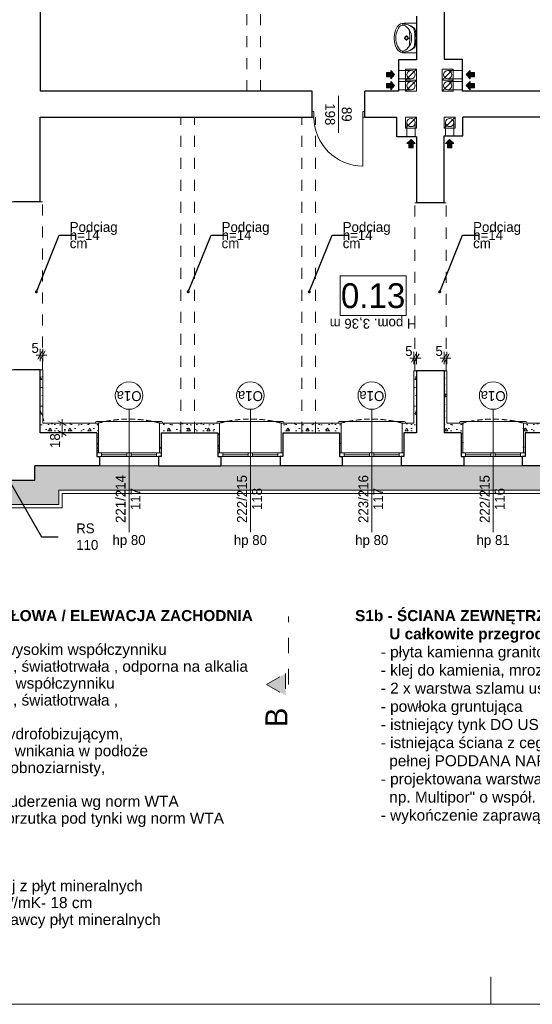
# Model space of a CAD drawing. Extents: x -145259 to -66341, y -2316 to 227384.
# Tile 16 of 141: x -114821 to -105507, y 37284 to 55172. Entities that reach past the tile are written whole.
import ezdxf

# ---------------------------------------------------------------- set-up
doc = ezdxf.new("R2010")
doc.units = 0
doc.header["$MEASUREMENT"] = 0
for name, pattern in [('Dashed', [564.444447, 282.222223, -282.222223]), ('Hidden Line', [100, 50, -50]), ('Krawędzie ukryte', [150, 100, -50]), ('Przerywana', [400, 200, -200])]:
    doc.linetypes.add(name, pattern=pattern)
for name, color, linetype in [('Arch ocieplenie', 7, 'Continuous'), ('Arch wymiary', 7, 'Continuous'), ('INWENT wyposarzenie', 7, 'Continuous')]:
    doc.layers.add(name, color=color, linetype=linetype)
for name, color, linetype, lineweight in [('Arch ocieplenie_Nr_Pióra__21', 7, 'Continuous', 13), ('Arch opisy okien_Nr_Pióra__21', 7, 'Continuous', 13), ('Arch opisy_Nr_Pióra__1', 7, 'Continuous', 25), ('Arch opisy_Nr_Pióra__21', 7, 'Continuous', 13), ('Arch opisy_Nr_Pióra__5', 7, 'Continuous', 13), ('arch przekroje_Nr_Pióra__21', 7, 'Continuous', 13), ('arch przekroje_Nr_Pióra__5', 7, 'Continuous', 13), ('ARCH TABELA_Nr_Pióra__21', 7, 'Continuous', 13), ('Arch teren_Nr_Pióra__5', 7, 'Continuous', 13), ('Arch wymiary_Nr_Pióra__21', 7, 'Continuous', 13), ('Arch wymiary_Nr_Pióra__5', 7, 'Continuous', 13), ('Inwent kominy_Nr_Pióra__21', 7, 'Continuous', 13), ('INWENT OPISY_Nr_Pióra__21', 7, 'Continuous', 13), ('INWENT STROPY_Nr_Pióra__21', 7, 'Continuous', 13), ('INWENT wyposarzenie_Nr_Pióra__21', 7, 'Continuous', 13), ('INWENT. DRZWI_Nr_Pióra__21', 7, 'Continuous', 13), ('INWENT. OKNA_Nr_Pióra__21', 7, 'Continuous', 13), ('INWENT.ŚCIANY_Nr_Pióra__1', 7, 'Continuous', 25), ('INWENT.ŚCIANY_Nr_Pióra__21', 7, 'Continuous', 13)]:
    doc.layers.add(name, color=color, linetype=linetype, lineweight=lineweight)
doc.layers.add('Arch okna_Nr_Pióra__82', color=7, linetype='Continuous', lineweight=20, true_color=0xaaaaaa)
doc.layers.add('instalacja CO_Nr_Pióra__24', color=7, linetype='Continuous', lineweight=13, true_color=0x029e21)
doc.styles.add('GENERATED_STYLE_1', font='txt')
doc.styles.add('GENERATED_STYLE_4', font='txt')
doc.styles.add('GENERATED_STYLE_5', font='txt')
doc.styles.add('GENERATED_STYLE_6', font='txt')
doc.styles.add('GENERATED_STYLE_7', font='txt')
doc.styles.add('GENERATED_STYLE_8', font='txt')
doc.dimstyles.new('GENERATED_STYLE__1', dxfattribs={"dimtxt": 179.999995, "dimasz": 114, "dimexe": 0.18, "dimexo": 0, "dimgap": 0.09, "dimtad": 1, "dimdec": 0, "dimlfac": 0.1, "dimzin": 0, "dimdsep": 46, "dimtxsty": 'GENERATED_STYLE_1', "dimblk": 'ARROWHEAD_2', "dimblk1": 'ARROWHEAD_2', "dimblk2": 'ARROWHEAD_2', "dimcen": 0.09, "dimclrd": 7, "dimclre": 7, "dimclrt": 7, "dimazin": 0, "dimtfac": 1, "dimtdec": 4, "dimtmove": 0, "dimatfit": 3, "dimfxl": 0, "dimtolj": 1, "dimtzin": 0, "dimarcsym": 0})
doc.dimstyles.new('GENERATED_STYLE__2', dxfattribs={"dimtxt": 179.999995, "dimasz": 114, "dimexe": 0.18, "dimexo": 0, "dimgap": 0.09, "dimtad": 1, "dimtih": 1, "dimtoh": 1, "dimdec": 0, "dimlfac": 0.1, "dimzin": 0, "dimdsep": 46, "dimtxsty": 'GENERATED_STYLE_1', "dimblk": 'ARROWHEAD_2', "dimblk1": 'ARROWHEAD_2', "dimblk2": 'ARROWHEAD_2', "dimcen": 0.09, "dimclrd": 7, "dimclre": 7, "dimclrt": 7, "dimazin": 0, "dimtfac": 1, "dimtdec": 4, "dimtmove": 0, "dimatfit": 3, "dimfxl": 0, "dimtolj": 1, "dimtzin": 0, "dimarcsym": 0})
doc.dimstyles.new('GENERATED_STYLE__9', dxfattribs={"dimtxt": 0.18, "dimasz": 109.44, "dimexe": 0.18, "dimexo": 0.0625, "dimgap": 0.09, "dimtad": 0, "dimtih": 1, "dimtoh": 1, "dimdec": 4, "dimzin": 0, "dimdsep": 46, "dimcen": 0.09, "dimadec": 0, "dimazin": 0, "dimtfac": 1, "dimtdec": 4, "dimtmove": 0, "dimatfit": 3, "dimldrblk": 'ARROWHEAD_11', "dimfxl": 0, "dimtolj": 1, "dimtzin": 0, "dimarcsym": 0})
pattern_1 = [(0, (0, 0), (0, 623.5383), [60, -300]), (0, (180, 311.8), (0, 623.5383), [60, -300]), (60, (0, 0), (-540, 311.7692), [60, -300]), (60, (360, 0), (-540, 311.7692), [60, -300]), (120, (60, 0), (540, 311.7692), [60, -300]), (120, (420, 0), (540, 311.7692), [60, -300]), (0, (0, 60), (0, 120), [0, -120, 0, -180]), (45, (60, 60), (-84.85282, 84.85282), [0, -90, 0, -150.00001])]

# ---------------------------------------------------------------- blocks, each defined once
blk = doc.blocks.new('Ściana_120', base_point=(-114449, 48814))
at = {"layer": 'Arch ocieplenie_Nr_Pióra__21', "linetype": 'Continuous'}
h = blk.add_hatch(dxfattribs=at)
h.set_pattern_fill('Structural_Concrete', color=256, style=0, pattern_type=2)
h.set_pattern_definition(pattern_1)
h.paths.add_polyline_path([(-114449, 48814), (-114449, 47664), (-114399, 47844), (-114399, 48814)], flags=0)
for p, q in [((-114449, 48814), (-114449, 47664)), ((-114399, 48814), (-114449, 48814)), ((-114399, 47844), (-114399, 48814))]:
    blk.add_line(p, q, dxfattribs=at)
blk = doc.blocks.new('Ściana_125', base_point=(-107609, 47664))
at = {"layer": 'Arch ocieplenie_Nr_Pióra__21', "linetype": 'Continuous'}
h = blk.add_hatch(dxfattribs=at)
h.set_pattern_fill('Structural_Concrete', color=256, style=0, pattern_type=2)
h.set_pattern_definition(pattern_1)
h.paths.add_polyline_path([(-107609, 47664), (-107609, 48794), (-107659, 48794), (-107659, 47844)], flags=0)
for p, q in [((-107609, 48794), (-107659, 48794)), ((-107659, 48794), (-107659, 47844)), ((-107609, 47664), (-107609, 48794))]:
    blk.add_line(p, q, dxfattribs=at)
blk = doc.blocks.new('Ściana_126', base_point=(-107109, 48794))
at = {"layer": 'Arch ocieplenie_Nr_Pióra__21', "linetype": 'Continuous'}
h = blk.add_hatch(dxfattribs=at)
h.set_pattern_fill('Structural_Concrete', color=256, style=0, pattern_type=2)
h.set_pattern_definition(pattern_1)
h.paths.add_polyline_path([(-107109, 48794), (-107109, 47664), (-107059, 47844), (-107059, 48794)], flags=0)
for p, q in [((-107109, 48794), (-107109, 47664)), ((-107059, 48794), (-107109, 48794)), ((-107059, 47844), (-107059, 48794))]:
    blk.add_line(p, q, dxfattribs=at)
blk = doc.blocks.new('Ściana_131', base_point=(-113419, 47304))
at = {"layer": 'Arch ocieplenie_Nr_Pióra__21', "linetype": 'Continuous'}
h = blk.add_hatch(dxfattribs=at)
h.set_pattern_fill('Structural_Concrete', color=256, style=0, pattern_type=2)
h.set_pattern_definition(pattern_1)
h.paths.add_polyline_path([(-113389, 47304), (-113389, 47844), (-113419, 47664), (-113419, 47304)], flags=0)
for p, q in [((-113389, 47304), (-113389, 47844)), ((-113419, 47664), (-113419, 47304)), ((-113419, 47304), (-113389, 47304))]:
    blk.add_line(p, q, dxfattribs=at)
blk = doc.blocks.new('Ściana_132', base_point=(-112249, 47664))
at = {"layer": 'Arch ocieplenie_Nr_Pióra__21', "linetype": 'Continuous'}
h = blk.add_hatch(dxfattribs=at)
h.set_pattern_fill('Structural_Concrete', color=256, style=0, pattern_type=2)
h.set_pattern_definition(pattern_1)
h.paths.add_polyline_path([(-112279, 47844), (-112279, 47304), (-112249, 47304), (-112249, 47664)], flags=0)
for p, q in [((-112279, 47844), (-112279, 47304)), ((-112249, 47304), (-112249, 47664)), ((-112279, 47304), (-112249, 47304))]:
    blk.add_line(p, q, dxfattribs=at)
blk = doc.blocks.new('Ściana_133', base_point=(-111219, 47304))
at = {"layer": 'Arch ocieplenie_Nr_Pióra__21', "linetype": 'Continuous'}
h = blk.add_hatch(dxfattribs=at)
h.set_pattern_fill('Structural_Concrete', color=256, style=0, pattern_type=2)
h.set_pattern_definition(pattern_1)
h.paths.add_polyline_path([(-111189, 47304), (-111189, 47844), (-111219, 47664), (-111219, 47304)], flags=0)
for p, q in [((-111189, 47304), (-111189, 47844)), ((-111219, 47664), (-111219, 47304)), ((-111219, 47304), (-111189, 47304))]:
    blk.add_line(p, q, dxfattribs=at)
blk = doc.blocks.new('Ściana_134', base_point=(-110039, 47664))
at = {"layer": 'Arch ocieplenie_Nr_Pióra__21', "linetype": 'Continuous'}
h = blk.add_hatch(dxfattribs=at)
h.set_pattern_fill('Structural_Concrete', color=256, style=0, pattern_type=2)
h.set_pattern_definition(pattern_1)
h.paths.add_polyline_path([(-110069, 47844), (-110069, 47304), (-110039, 47304), (-110039, 47664)], flags=0)
for p, q in [((-110069, 47844), (-110069, 47304)), ((-110039, 47304), (-110039, 47664)), ((-110069, 47304), (-110039, 47304))]:
    blk.add_line(p, q, dxfattribs=at)
blk = doc.blocks.new('Ściana_135', base_point=(-109009, 47304))
at = {"layer": 'Arch ocieplenie_Nr_Pióra__21', "linetype": 'Continuous'}
h = blk.add_hatch(dxfattribs=at)
h.set_pattern_fill('Structural_Concrete', color=256, style=0, pattern_type=2)
h.set_pattern_definition(pattern_1)
h.paths.add_polyline_path([(-108979, 47304), (-108979, 47844), (-109009, 47664), (-109009, 47304)], flags=0)
for p, q in [((-108979, 47304), (-108979, 47844)), ((-109009, 47664), (-109009, 47304)), ((-109009, 47304), (-108979, 47304))]:
    blk.add_line(p, q, dxfattribs=at)
blk = doc.blocks.new('Ściana_136', base_point=(-107839, 47664))
at = {"layer": 'Arch ocieplenie_Nr_Pióra__21', "linetype": 'Continuous'}
h = blk.add_hatch(dxfattribs=at)
h.set_pattern_fill('Structural_Concrete', color=256, style=0, pattern_type=2)
h.set_pattern_definition(pattern_1)
h.paths.add_polyline_path([(-107869, 47844), (-107869, 47304), (-107839, 47304), (-107839, 47664)], flags=0)
for p, q in [((-107869, 47844), (-107869, 47304)), ((-107839, 47304), (-107839, 47664)), ((-107869, 47304), (-107839, 47304))]:
    blk.add_line(p, q, dxfattribs=at)
blk = doc.blocks.new('Ściana_137', base_point=(-106799, 47304))
at = {"layer": 'Arch ocieplenie_Nr_Pióra__21', "linetype": 'Continuous'}
h = blk.add_hatch(dxfattribs=at)
h.set_pattern_fill('Structural_Concrete', color=256, style=0, pattern_type=2)
h.set_pattern_definition(pattern_1)
h.paths.add_polyline_path([(-106769, 47304), (-106769, 47844), (-106799, 47664), (-106799, 47304)], flags=0)
for p, q in [((-106769, 47304), (-106769, 47844)), ((-106799, 47664), (-106799, 47304)), ((-106799, 47304), (-106769, 47304))]:
    blk.add_line(p, q, dxfattribs=at)
blk = doc.blocks.new('Ściana_138', base_point=(-105639, 47664))
at = {"layer": 'Arch ocieplenie_Nr_Pióra__21', "linetype": 'Continuous'}
h = blk.add_hatch(dxfattribs=at)
h.set_pattern_fill('Structural_Concrete', color=256, style=0, pattern_type=2)
h.set_pattern_definition(pattern_1)
h.paths.add_polyline_path([(-105669, 47844), (-105669, 47304), (-105639, 47304), (-105639, 47664)], flags=0)
for p, q in [((-105669, 47844), (-105669, 47304)), ((-105639, 47304), (-105639, 47664)), ((-105669, 47304), (-105639, 47304))]:
    blk.add_line(p, q, dxfattribs=at)
blk = doc.blocks.new('Ściana_149', base_point=(-105639, 47664))
at = {"layer": 'Arch ocieplenie_Nr_Pióra__21', "linetype": 'Continuous'}
h = blk.add_hatch(dxfattribs=at)
h.set_pattern_fill('Structural_Concrete', color=256, style=0, pattern_type=2)
h.set_pattern_definition(pattern_1)
h.paths.add_polyline_path([(-105639, 47664), (-104599, 47664), (-104569, 47844), (-105669, 47844)], flags=0)
for p, q in [((-104569, 47844), (-105669, 47844)), ((-105639, 47664), (-104599, 47664))]:
    blk.add_line(p, q, dxfattribs=at)
blk = doc.blocks.new('Ściana_150', base_point=(-107109, 47664))
at = {"layer": 'Arch ocieplenie_Nr_Pióra__21', "linetype": 'Continuous'}
h = blk.add_hatch(dxfattribs=at)
h.set_pattern_fill('Structural_Concrete', color=256, style=0, pattern_type=2)
h.set_pattern_definition(pattern_1)
h.paths.add_polyline_path([(-107109, 47664), (-106799, 47664), (-106769, 47844), (-107059, 47844)], flags=0)
for p, q in [((-106769, 47844), (-107059, 47844)), ((-107109, 47664), (-106799, 47664))]:
    blk.add_line(p, q, dxfattribs=at)
blk = doc.blocks.new('Ściana_151', base_point=(-107839, 47664))
at = {"layer": 'Arch ocieplenie_Nr_Pióra__21', "linetype": 'Continuous'}
h = blk.add_hatch(dxfattribs=at)
h.set_pattern_fill('Structural_Concrete', color=256, style=0, pattern_type=2)
h.set_pattern_definition(pattern_1)
h.paths.add_polyline_path([(-107839, 47664), (-107609, 47664), (-107659, 47844), (-107869, 47844)], flags=0)
for p, q in [((-107659, 47844), (-107869, 47844)), ((-107839, 47664), (-107609, 47664))]:
    blk.add_line(p, q, dxfattribs=at)
blk = doc.blocks.new('Ściana_152', base_point=(-110039, 47664))
at = {"layer": 'Arch ocieplenie_Nr_Pióra__21', "linetype": 'Continuous'}
h = blk.add_hatch(dxfattribs=at)
h.set_pattern_fill('Structural_Concrete', color=256, style=0, pattern_type=2)
h.set_pattern_definition(pattern_1)
h.paths.add_polyline_path([(-110039, 47664), (-109009, 47664), (-108979, 47844), (-110069, 47844)], flags=0)
for p, q in [((-108979, 47844), (-110069, 47844)), ((-110039, 47664), (-109009, 47664))]:
    blk.add_line(p, q, dxfattribs=at)
blk = doc.blocks.new('Ściana_153', base_point=(-112249, 47664))
at = {"layer": 'Arch ocieplenie_Nr_Pióra__21', "linetype": 'Continuous'}
h = blk.add_hatch(dxfattribs=at)
h.set_pattern_fill('Structural_Concrete', color=256, style=0, pattern_type=2)
h.set_pattern_definition(pattern_1)
h.paths.add_polyline_path([(-112249, 47664), (-111219, 47664), (-111189, 47844), (-112279, 47844)], flags=0)
for p, q in [((-111189, 47844), (-112279, 47844)), ((-112249, 47664), (-111219, 47664))]:
    blk.add_line(p, q, dxfattribs=at)
blk = doc.blocks.new('Ściana_154', base_point=(-114449, 47664))
at = {"layer": 'Arch ocieplenie_Nr_Pióra__21', "linetype": 'Continuous'}
h = blk.add_hatch(dxfattribs=at)
h.set_pattern_fill('Structural_Concrete', color=256, style=0, pattern_type=2)
h.set_pattern_definition(pattern_1)
h.paths.add_polyline_path([(-114449, 47664), (-113419, 47664), (-113389, 47844), (-114399, 47844)], flags=0)
for p, q in [((-113389, 47844), (-114399, 47844)), ((-114449, 47664), (-113419, 47664))]:
    blk.add_line(p, q, dxfattribs=at)
blk = doc.blocks.new('Symbol Umywalka 14_16', base_point=(-108019, 54569))
at = {"layer": 'INWENT wyposarzenie_Nr_Pióra__21', "linetype": 'Continuous'}
for p, q in [((-107609, 55109), (-107837, 55109)), ((-107609, 54569), (-107609, 55109)), ((-107609, 54924), (-107609, 54754)), ((-107809, 54838), (-107838, 54838)), ((-107792, 54884), (-107792, 54855)), ((-107792, 54822), (-107792, 54793)), ((-107747, 54838), (-107775, 54838)), ((-107609, 54569), (-107837, 54569))]:
    blk.add_line(p, q, dxfattribs=at)
for radius in [35, 25]:
    blk.add_circle((-107792, 54838), radius, dxfattribs=at)
for centre, radius, start, end in [((-107843, 54971), 137, 87.5448, 141.2546), ((-107575, 54825), 444, 153.7403, 175.7948), ((-107691, 54862), 293, 140.7149, 170.0022), ((-107784, 54924), 213, 141.3152, 152.8429), ((-107857, 54995), 80.9, 86.0694, 139.1984), ((-107867, 54755), 340, 50.7422, 90.9847), ((-107869, 54790), 305, 48.602, 90.7542), ((-107940, 54851), 241, 32.8442, 68.4481), ((-108719, 54839), 985, 351.1734, 8.8204), ((-107944, 54858), 241, 355.394, 31.0561), ((-107697, 54985), 45, 7.9079, 48.602), ((-107680, 54983), 45, 12.7715, 50.7422), ((-108795, 54832), 1154, 0.3225, 7.9079), ((-108296, 54844), 676, 359.5672, 12.7715), ((-107749, 54839), 270, 175.9876, 184.0124), ((-107575, 54852), 444, 184.2052, 206.2597), ((-107672, 54839), 317, 166.4334, 193.5666), ((-107691, 54815), 293, 189.9978, 219.2851), ((-107944, 54819), 241, 328.9439, 4.606), ((-108795, 54844), 1154, 352.1696, 359.755), ((-108296, 54833), 676, 347.306, 0.5103), ((-107784, 54753), 213, 207.1571, 218.6848), ((-107843, 54706), 137, 218.7454, 272.4552), ((-107857, 54683), 80.9, 220.8016, 273.9306), ((-107869, 54888), 305, 269.3233, 311.4755), ((-107867, 54922), 340, 269.0928, 309.3352), ((-107940, 54826), 241, 291.5519, 327.1558), ((-107696, 54693), 45, 311.4755, 352.1696), ((-107680, 54694), 45, 309.3352, 347.306)]:
    blk.add_arc(centre, radius, start, end, dxfattribs=at)
blk = doc.blocks.new('*D1238')
at = {"layer": 'Arch wymiary_Nr_Pióra__5', "linetype": 'Continuous'}
for p, q in [((-113938, 47844), (-114163, 47844)), ((-113976, 47800), (-114126, 47887)), ((-114051, 47844), (-114051, 47917)), ((-114051, 47664), (-114051, 47844)), ((-113938, 47664), (-114163, 47664)), ((-114126, 47707), (-113976, 47620)), ((-114051, 47590), (-114051, 47664))]:
    blk.add_line(p, q, dxfattribs=at)
at = {"layer": 'Arch wymiary_Nr_Pióra__21', "insert": (-114087, 47390), "char_height": 180, "attachment_point": 7, "rotation": 90, "style": 'GENERATED_STYLE_1'}
blk.add_mtext('{18}', dxfattribs=at)
blk = doc.blocks.new('ARROWHEAD_2')
at = {"color": 0, "linetype": 'Continuous', "lineweight": 0}
for p, q in [((0, 0), (-1, 0)), ((-0.38, -0.66), (0.38, 0.66))]:
    blk.add_line(p, q, dxfattribs=at)
blk = doc.blocks.new('*D1268')
at = {"layer": 'Arch wymiary_Nr_Pióra__5', "linetype": 'Continuous'}
for p, q in [((-107182, 49024), (-107109, 49024)), ((-107152, 48949), (-107065, 49099)), ((-107109, 48911), (-107109, 49136)), ((-107109, 49024), (-107059, 49024)), ((-107015, 49099), (-107102, 48949)), ((-107059, 48911), (-107059, 49136)), ((-107059, 49024), (-106985, 49024))]:
    blk.add_line(p, q, dxfattribs=at)
at = {"layer": 'Arch wymiary_Nr_Pióra__21', "insert": (-107267, 49060), "char_height": 180, "attachment_point": 7, "style": 'GENERATED_STYLE_1'}
blk.add_mtext('{5}', dxfattribs=at)
blk = doc.blocks.new('*D1269')
at = {"layer": 'Arch wymiary_Nr_Pióra__5', "linetype": 'Continuous'}
for p, q in [((-107732, 49024), (-107659, 49024)), ((-107702, 48949), (-107615, 49099)), ((-107659, 48911), (-107659, 49136)), ((-107659, 49024), (-107609, 49024)), ((-107565, 49099), (-107652, 48949)), ((-107609, 48911), (-107609, 49136)), ((-107609, 49024), (-107535, 49024))]:
    blk.add_line(p, q, dxfattribs=at)
at = {"layer": 'Arch wymiary_Nr_Pióra__21', "insert": (-107817, 49060), "char_height": 180, "attachment_point": 7, "style": 'GENERATED_STYLE_1'}
blk.add_mtext('{5}', dxfattribs=at)
blk = doc.blocks.new('*D1270')
at = {"layer": 'Arch wymiary_Nr_Pióra__5', "linetype": 'Continuous'}
for p, q in [((-114522, 49079), (-114449, 49079)), ((-114492, 49004), (-114405, 49154)), ((-114449, 48966), (-114449, 49191)), ((-114449, 49079), (-114399, 49079)), ((-114355, 49154), (-114442, 49004)), ((-114399, 48966), (-114399, 49191)), ((-114399, 49079), (-114325, 49079))]:
    blk.add_line(p, q, dxfattribs=at)
at = {"layer": 'Arch wymiary_Nr_Pióra__21', "insert": (-114607, 49115), "char_height": 180, "attachment_point": 7, "style": 'GENERATED_STYLE_1'}
blk.add_mtext('{5}', dxfattribs=at)
blk = doc.blocks.new('ARROWHEAD_11')
at = {"color": 0, "linetype": 'Continuous', "lineweight": 0}
blk.add_line((0, 0), (-1, 0), dxfattribs=at)
at = {"color": 0, "linetype": 'Continuous', "lineweight": 0, "const_width": 0.25, "flags": 128}
blk.add_lwpolyline([(-0.125, 0, 1), (0.125, 0, 1)], format="xyb", close=True, dxfattribs=at)

msp = doc.modelspace()

# ---------------------------------------------------------------- hatches: boundary and pattern name
at = {"layer": 'Arch okna_Nr_Pióra__82', "linetype": 'Continuous'}
h = msp.add_hatch(dxfattribs=at)
h.set_pattern_fill('Render', color=256, style=0, pattern_type=2)
h.set_pattern_definition([(45, (0, 350), (-111.36932, 111.36932), [0, -105, 0, -157.5]), (110, (350, 350), (148.00159, 53.86817), [0, -77, 0, -133])])
h.paths.add_polyline_path([(-115148.7, 47553.6), (-115638.7, 47553.6), (-115638.7, 46363.6), (-114108.7, 46363.6), (-114108.7, 46623.6), (-100508.7, 46623.6), (-100508.7, 46363.6), (-99528.7, 46363.6), (-99528.7, 46803.6), (-100068.7, 46803.6), (-100068.7, 47063.6), (-113368.7, 47063.6), (-114548.7, 47063.6), (-114548.7, 46803.6), (-115148.7, 46803.6)], flags=0)
at = {"layer": 'arch przekroje_Nr_Pióra__5', "linetype": 'Continuous'}
msp.add_hatch(color=256, dxfattribs=at).paths.add_polyline_path([(-109988.7, 42895.9), (-109988.7, 43295.9), (-110338.7, 43095.9)], flags=0)
at = {"layer": 'Inwent kominy_Nr_Pióra__21', "linetype": 'Continuous'}
for points in [[(-108078.7, 54098.6), (-108078.7, 54133.6), (-108158.7, 54133.6), (-108158.7, 54213.6), (-108078.7, 54213.6), (-108078.7, 54248.6), (-108008.7, 54173.6)], [(-106638.7, 54098.6), (-106638.7, 54133.6), (-106558.7, 54133.6), (-106558.7, 54213.6), (-106638.7, 54213.6), (-106638.7, 54248.6), (-106708.7, 54173.6)], [(-108078.7, 53898.6), (-108078.7, 53933.6), (-108158.7, 53933.6), (-108158.7, 54013.6), (-108078.7, 54013.6), (-108078.7, 54048.6), (-108008.7, 53973.6)], [(-106638.7, 53898.6), (-106638.7, 53933.6), (-106558.7, 53933.6), (-106558.7, 54013.6), (-106638.7, 54013.6), (-106638.7, 54048.6), (-106708.7, 53973.6)], [(-107783.7, 52923.6), (-107748.7, 52923.6), (-107748.7, 52843.6), (-107668.7, 52843.6), (-107668.7, 52923.6), (-107633.7, 52923.6), (-107708.7, 52993.6)], [(-107083.7, 52923.6), (-107048.7, 52923.6), (-107048.7, 52843.6), (-106968.7, 52843.6), (-106968.7, 52923.6), (-106933.7, 52923.6), (-107008.7, 52993.6)]]:
    msp.add_hatch(color=256, dxfattribs=at).paths.add_polyline_path(points, flags=0)

# ---------------------------------------------------------------- linework, layer by layer
at = {"layer": 'Arch opisy okien_Nr_Pióra__21', "linetype": 'Continuous'}
for centre in [(-112833.7, 48343.6), (-110628.7, 48343.6), (-108423.7, 48343.6), (-106218.7, 48343.6)]:
    msp.add_circle(centre, 250, dxfattribs=at)
at = {"layer": 'Arch opisy_Nr_Pióra__21', "linetype": 'Continuous'}
for p, q in [((-108999.5, 50519.8), (-108999.5, 49799.8)), ((-107799.5, 50519.8), (-108999.5, 50519.8)), ((-107799.5, 49799.8), (-107799.5, 50519.8)), ((-108999.5, 49799.8), (-107799.5, 49799.8))]:
    msp.add_line(p, q, dxfattribs=at)
at = {"layer": 'arch przekroje_Nr_Pióra__5', "linetype": 'Dashed'}
for p, q in [((-109938.7, 43095.9), (-109938.7, 44331.5)), ((-110338.7, 43095.9), (-109988.7, 43295.9)), ((-109988.7, 43295.9), (-109988.7, 42895.9)), ((-110338.7, 43095.9), (-109988.7, 42895.9))]:
    msp.add_line(p, q, dxfattribs=at)
at = {"layer": 'ARCH TABELA_Nr_Pióra__21', "linetype": 'Continuous'}
for p, q in [((-106258.7, 37283.6), (-106258.7, 37783.6)), ((-70258.7, 37283.6), (-145258.7, 37283.6))]:
    msp.add_line(p, q, dxfattribs=at)
at = {"layer": 'Arch teren_Nr_Pióra__5', "linetype": 'Continuous'}
for p, q in [((-100508.7, 46623.6), (-114108.7, 46623.6)), ((-114108.7, 46623.6), (-114108.7, 46363.6)), ((-100568.7, 46563.6), (-114048.7, 46563.6)), ((-114048.7, 46563.6), (-114048.7, 46303.6)), ((-115638.7, 46363.6), (-114108.7, 46363.6)), ((-115638.7, 46303.6), (-114048.7, 46303.6))]:
    msp.add_line(p, q, dxfattribs=at)
at = {"layer": 'instalacja CO_Nr_Pióra__24', "linetype": 'Hidden Line'}
msp.add_line((-114379.9, 47886.1), (-114413.1, 48002), dxfattribs=at)
at = {"layer": 'Inwent kominy_Nr_Pióra__21', "linetype": 'Continuous'}
for p, q in [((-108158.7, 54133.6), (-108158.7, 54213.6)), ((-108158.7, 54213.6), (-108078.7, 54213.6)), ((-108008.7, 54173.6), (-108078.7, 54248.6)), ((-108078.7, 54213.6), (-108078.7, 54248.6)), ((-107708.7, 54248.6), (-107938.7, 54248.6)), ((-107808.7, 54073.6), (-107808.7, 54273.6)), ((-107808.7, 54273.6), (-107608.7, 54273.6)), ((-107808.7, 54073.6), (-107608.7, 54273.6)), ((-107608.7, 54273.6), (-107608.7, 54073.6)), ((-107143.7, 54073.6), (-107143.7, 54273.6)), ((-107143.7, 54273.6), (-106943.7, 54273.6)), ((-107143.7, 54073.6), (-106943.7, 54273.6)), ((-107043.7, 54248.6), (-106778.7, 54248.6)), ((-106943.7, 54273.6), (-106943.7, 54073.6)), ((-106708.7, 54173.6), (-106638.7, 54248.6)), ((-106638.7, 54213.6), (-106638.7, 54248.6)), ((-106558.7, 54213.6), (-106638.7, 54213.6)), ((-106558.7, 54133.6), (-106558.7, 54213.6)), ((-108078.7, 54133.6), (-108158.7, 54133.6)), ((-108008.7, 54173.6), (-108078.7, 54098.6)), ((-108078.7, 54133.6), (-108078.7, 54098.6)), ((-108008.7, 53973.6), (-108078.7, 54048.6)), ((-108078.7, 54013.6), (-108078.7, 54048.6)), ((-107708.7, 54098.6), (-107938.7, 54098.6)), ((-107708.7, 54048.6), (-107938.7, 54048.6)), ((-107808.7, 53873.6), (-107808.7, 54073.6)), ((-107808.7, 54073.6), (-107608.7, 54073.6)), ((-107808.7, 53873.6), (-107608.7, 54073.6)), ((-107608.7, 54073.6), (-107808.7, 54073.6)), ((-107608.7, 54073.6), (-107608.7, 53873.6)), ((-107143.7, 53873.6), (-107143.7, 54073.6)), ((-107143.7, 54073.6), (-106943.7, 54073.6)), ((-107143.7, 53873.6), (-106943.7, 54073.6)), ((-106943.7, 54073.6), (-107143.7, 54073.6)), ((-107043.7, 54098.6), (-106778.7, 54098.6)), ((-107043.7, 54048.6), (-106778.7, 54048.6)), ((-106943.7, 54073.6), (-106943.7, 53873.6)), ((-106708.7, 54173.6), (-106638.7, 54098.6)), ((-106708.7, 53973.6), (-106638.7, 54048.6)), ((-106638.7, 54133.6), (-106558.7, 54133.6)), ((-106638.7, 54133.6), (-106638.7, 54098.6)), ((-106638.7, 54013.6), (-106638.7, 54048.6)), ((-108158.7, 53933.6), (-108158.7, 54013.6)), ((-108158.7, 54013.6), (-108078.7, 54013.6)), ((-108078.7, 53933.6), (-108158.7, 53933.6)), ((-108008.7, 53973.6), (-108078.7, 53898.6)), ((-108078.7, 53933.6), (-108078.7, 53898.6)), ((-107708.7, 53898.6), (-107938.7, 53898.6)), ((-107608.7, 53873.6), (-107808.7, 53873.6)), ((-106943.7, 53873.6), (-107143.7, 53873.6)), ((-107043.7, 53898.6), (-106778.7, 53898.6)), ((-106708.7, 53973.6), (-106638.7, 53898.6)), ((-106558.7, 54013.6), (-106638.7, 54013.6)), ((-106638.7, 53933.6), (-106558.7, 53933.6)), ((-106638.7, 53933.6), (-106638.7, 53898.6)), ((-106558.7, 53933.6), (-106558.7, 54013.6)), ((-107808.7, 53203.6), (-107808.7, 53403.6)), ((-107808.7, 53403.6), (-107608.7, 53403.6)), ((-107808.7, 53203.6), (-107608.7, 53403.6)), ((-107608.7, 53403.6), (-107608.7, 53203.6)), ((-107108.7, 53203.6), (-107108.7, 53403.6)), ((-107108.7, 53403.6), (-106908.7, 53403.6)), ((-107108.7, 53203.6), (-106908.7, 53403.6)), ((-106908.7, 53403.6), (-106908.7, 53203.6)), ((-107608.7, 53203.6), (-107808.7, 53203.6)), ((-107783.7, 53303.6), (-107783.7, 53043.6)), ((-107633.7, 53303.6), (-107633.7, 53043.6)), ((-106908.7, 53203.6), (-107108.7, 53203.6)), ((-107083.7, 53303.6), (-107083.7, 53063.6)), ((-106933.7, 53303.6), (-106933.7, 53063.6)), ((-107708.7, 52993.6), (-107783.7, 52923.6)), ((-107708.7, 52993.6), (-107633.7, 52923.6)), ((-107008.7, 52993.6), (-107083.7, 52923.6)), ((-107008.7, 52993.6), (-106933.7, 52923.6)), ((-107748.7, 52923.6), (-107783.7, 52923.6)), ((-107748.7, 52923.6), (-107748.7, 52843.6)), ((-107748.7, 52843.6), (-107668.7, 52843.6)), ((-107668.7, 52843.6), (-107668.7, 52923.6)), ((-107668.7, 52923.6), (-107633.7, 52923.6)), ((-107048.7, 52923.6), (-107083.7, 52923.6)), ((-107048.7, 52923.6), (-107048.7, 52843.6)), ((-107048.7, 52843.6), (-106968.7, 52843.6)), ((-106968.7, 52843.6), (-106968.7, 52923.6)), ((-106968.7, 52923.6), (-106933.7, 52923.6))]:
    msp.add_line(p, q, dxfattribs=at)
for centre in [(-107708.7, 54173.6), (-107043.7, 54173.6), (-107708.7, 53973.6), (-107043.7, 53973.6), (-107708.7, 53303.6), (-107008.7, 53303.6)]:
    msp.add_circle(centre, 75, dxfattribs=at)
at = {"layer": 'INWENT OPISY_Nr_Pióra__21', "linetype": 'Continuous'}
for p, q in [((-109028.7, 53118.6), (-109028.7, 53788.6)), ((-112833.7, 48093.6), (-112833.7, 45863.6)), ((-110628.7, 48093.6), (-110628.7, 45863.6)), ((-108423.7, 48093.6), (-108423.7, 45863.6)), ((-106218.7, 48093.6), (-106218.7, 45863.6))]:
    msp.add_line(p, q, dxfattribs=at)
at = {"layer": 'INWENT STROPY_Nr_Pióra__21', "linetype": 'Przerywana'}
for p, q in [((-110693.7, 53873.6), (-110693.7, 61383.6)), ((-110443.7, 53873.6), (-110443.7, 61383.6)), ((-111893.7, 47663.6), (-111893.7, 53403.6)), ((-111643.7, 47663.6), (-111643.7, 53403.6)), ((-109693.7, 47663.6), (-109693.7, 53403.6)), ((-109443.7, 47663.6), (-109443.7, 53403.6)), ((-114973.7, 51863.6), (-114403.7, 51863.6)), ((-114403.7, 48813.6), (-114403.7, 51863.6)), ((-107643.7, 48793.6), (-107643.7, 51843.6)), ((-107643.7, 51843.6), (-107073.7, 51843.6)), ((-107073.7, 48793.6), (-107073.7, 51843.6)), ((-114403.7, 48813.6), (-114973.7, 48813.6)), ((-107073.7, 48793.6), (-107643.7, 48793.6))]:
    msp.add_line(p, q, dxfattribs=at)
at = {"layer": 'INWENT. DRZWI_Nr_Pióra__21', "linetype": 'Continuous'}
for p, q in [((-109473.7, 53503.6), (-109508.7, 53503.6)), ((-109473.7, 53403.6), (-109473.7, 53503.6)), ((-108583.7, 53403.6), (-108583.7, 53503.6)), ((-108583.7, 53503.6), (-108548.7, 53503.6)), ((-109473.7, 53403.6), (-109508.7, 53403.6)), ((-108583.7, 53403.6), (-108583.7, 52513.6)), ((-108583.7, 53403.6), (-108548.7, 53403.6))]:
    msp.add_line(p, q, dxfattribs=at)
msp.add_arc((-108583.7, 53403.6), 890, 180, 270, dxfattribs=at)
at = {"layer": 'INWENT. OKNA_Nr_Pióra__21', "linetype": 'Continuous'}
for p, q in [((-113443.7, 47853.6), (-113443.7, 47843.6)), ((-113423.7, 47873.6), (-112243.7, 47873.6)), ((-112223.7, 47853.6), (-112223.7, 47843.6)), ((-111238.7, 47853.6), (-111238.7, 47843.6)), ((-111218.7, 47873.6), (-110038.7, 47873.6)), ((-110018.7, 47853.6), (-110018.7, 47843.6)), ((-109033.7, 47853.6), (-109033.7, 47843.6)), ((-109013.7, 47873.6), (-107833.7, 47873.6)), ((-107813.7, 47853.6), (-107813.7, 47843.6)), ((-106828.7, 47853.6), (-106828.7, 47843.6)), ((-106808.7, 47873.6), (-105628.7, 47873.6)), ((-105608.7, 47853.6), (-105608.7, 47843.6)), ((-112253.7, 47303.6), (-113413.7, 47303.6)), ((-113413.7, 47233.6), (-112253.7, 47233.6)), ((-113333.7, 47233.6), (-113333.7, 47303.6)), ((-112873.7, 47268.6), (-113333.7, 47268.6)), ((-112873.7, 47233.6), (-112873.7, 47303.6)), ((-112793.7, 47233.6), (-112793.7, 47303.6)), ((-112333.7, 47268.6), (-112793.7, 47268.6)), ((-112333.7, 47233.6), (-112333.7, 47303.6)), ((-110048.7, 47303.6), (-111208.7, 47303.6)), ((-111208.7, 47233.6), (-110048.7, 47233.6)), ((-111128.7, 47233.6), (-111128.7, 47303.6)), ((-110668.7, 47268.6), (-111128.7, 47268.6)), ((-110668.7, 47233.6), (-110668.7, 47303.6)), ((-110588.7, 47233.6), (-110588.7, 47303.6)), ((-110128.7, 47268.6), (-110588.7, 47268.6)), ((-110128.7, 47233.6), (-110128.7, 47303.6)), ((-107843.7, 47303.6), (-109003.7, 47303.6)), ((-109003.7, 47233.6), (-107843.7, 47233.6)), ((-108923.7, 47233.6), (-108923.7, 47303.6)), ((-108463.7, 47268.6), (-108923.7, 47268.6)), ((-108463.7, 47233.6), (-108463.7, 47303.6)), ((-108383.7, 47233.6), (-108383.7, 47303.6)), ((-107923.7, 47268.6), (-108383.7, 47268.6)), ((-107923.7, 47233.6), (-107923.7, 47303.6)), ((-105638.7, 47303.6), (-106798.7, 47303.6)), ((-106798.7, 47233.6), (-105638.7, 47233.6)), ((-106718.7, 47233.6), (-106718.7, 47303.6)), ((-106258.7, 47268.6), (-106718.7, 47268.6)), ((-106258.7, 47233.6), (-106258.7, 47303.6)), ((-106178.7, 47233.6), (-106178.7, 47303.6)), ((-105718.7, 47268.6), (-106178.7, 47268.6)), ((-105718.7, 47233.6), (-105718.7, 47303.6))]:
    msp.add_line(p, q, dxfattribs=at)
for centre, start, end in [((-113423.7, 47853.6), 90, 180), ((-112243.7, 47853.6), 0, 90), ((-111218.7, 47853.6), 90, 180), ((-110038.7, 47853.6), 0, 90), ((-109013.7, 47853.6), 90, 180), ((-107833.7, 47853.6), 0, 90), ((-106808.7, 47853.6), 90, 180), ((-105628.7, 47853.6), 0, 90)]:
    msp.add_arc(centre, 20, start, end, dxfattribs=at)
at = {"layer": 'INWENT.ŚCIANY_Nr_Pióra__1', "linetype": 'Continuous'}
for p, q in [((-114448.7, 61383.6), (-114448.7, 53873.6)), ((-107108.7, 61383.6), (-107108.7, 54453.6)), ((-107608.7, 55233.6), (-107608.7, 54443.6)), ((-107608.7, 54443.6), (-107938.7, 54443.6)), ((-107938.7, 54443.6), (-107938.7, 53873.6)), ((-107108.7, 54453.6), (-106778.7, 54453.6)), ((-106778.7, 54453.6), (-106778.7, 53873.6)), ((-109508.7, 53873.6), (-114448.7, 53873.6)), ((-109508.7, 53403.6), (-109508.7, 53873.6)), ((-107938.7, 53873.6), (-108548.7, 53873.6)), ((-108548.7, 53403.6), (-108548.7, 53873.6)), ((-102118.7, 53873.6), (-106778.7, 53873.6)), ((-114448.7, 51863.6), (-114448.7, 53403.6)), ((-114448.7, 53403.6), (-109508.7, 53403.6)), ((-108548.7, 53403.6), (-107968.7, 53403.6)), ((-107968.7, 53043.6), (-107968.7, 53403.6)), ((-102118.7, 53403.6), (-106768.7, 53403.6)), ((-106768.7, 53063.6), (-106768.7, 53403.6)), ((-107608.7, 53043.6), (-107968.7, 53043.6)), ((-107608.7, 53043.6), (-107608.7, 51843.6)), ((-107108.7, 51843.6), (-107108.7, 53063.6)), ((-107108.7, 53063.6), (-106768.7, 53063.6)), ((-114448.7, 51863.6), (-114928.7, 51863.6)), ((-107108.7, 51843.6), (-107608.7, 51843.6)), ((-114448.7, 48813.6), (-114928.7, 48813.6)), ((-114448.7, 47663.6), (-114448.7, 48813.6)), ((-107108.7, 48793.6), (-107608.7, 48793.6)), ((-107608.7, 48793.6), (-107608.7, 47663.6)), ((-107108.7, 48793.6), (-107108.7, 47663.6)), ((-113418.7, 47663.6), (-114448.7, 47663.6)), ((-113418.7, 47663.6), (-113418.7, 47233.6)), ((-112248.7, 47663.6), (-112248.7, 47233.6)), ((-112248.7, 47663.6), (-111218.7, 47663.6)), ((-111218.7, 47663.6), (-111218.7, 47233.6)), ((-110038.7, 47663.6), (-110038.7, 47233.6)), ((-110038.7, 47663.6), (-109008.7, 47663.6)), ((-109008.7, 47663.6), (-109008.7, 47233.6)), ((-107608.7, 47663.6), (-107838.7, 47663.6)), ((-107838.7, 47663.6), (-107838.7, 47233.6)), ((-106798.7, 47663.6), (-107108.7, 47663.6)), ((-106798.7, 47663.6), (-106798.7, 47233.6)), ((-104598.7, 47663.6), (-105638.7, 47663.6)), ((-105638.7, 47663.6), (-105638.7, 47233.6)), ((-113418.7, 47233.6), (-113368.7, 47233.6)), ((-113368.7, 47233.6), (-113368.7, 47063.6)), ((-112248.7, 47233.6), (-112298.7, 47233.6)), ((-112298.7, 47233.6), (-112298.7, 47063.6)), ((-111218.7, 47233.6), (-111168.7, 47233.6)), ((-111168.7, 47233.6), (-111168.7, 47063.6)), ((-110038.7, 47233.6), (-110088.7, 47233.6)), ((-110088.7, 47233.6), (-110088.7, 47063.6)), ((-109008.7, 47233.6), (-108958.7, 47233.6)), ((-108958.7, 47233.6), (-108958.7, 47063.6)), ((-107838.7, 47233.6), (-107888.7, 47233.6)), ((-107888.7, 47233.6), (-107888.7, 47063.6)), ((-106798.7, 47233.6), (-106748.7, 47233.6)), ((-106748.7, 47233.6), (-106748.7, 47063.6)), ((-105638.7, 47233.6), (-105688.7, 47233.6)), ((-105688.7, 47233.6), (-105688.7, 47063.6)), ((-114548.7, 46803.6), (-114548.7, 47063.6)), ((-113368.7, 47063.6), (-114548.7, 47063.6)), ((-112298.7, 47063.6), (-111168.7, 47063.6)), ((-108958.7, 47063.6), (-110088.7, 47063.6)), ((-106748.7, 47063.6), (-107888.7, 47063.6)), ((-104548.7, 47063.6), (-105688.7, 47063.6)), ((-115148.7, 46803.6), (-114548.7, 46803.6))]:
    msp.add_line(p, q, dxfattribs=at)
at = {"layer": 'INWENT.ŚCIANY_Nr_Pióra__21', "linetype": 'Continuous'}
for p, q in [((-113368.7, 47063.6), (-112298.7, 47063.6)), ((-111168.7, 47063.6), (-110088.7, 47063.6)), ((-108958.7, 47063.6), (-107888.7, 47063.6)), ((-106748.7, 47063.6), (-105688.7, 47063.6))]:
    msp.add_line(p, q, dxfattribs=at)
at = {"layer": 'INWENT.ŚCIANY_Nr_Pióra__21', "linetype": 'Krawędzie ukryte'}
for centre, radius, start, end in [((-112833.7, 45755.1), 2161, 75.118, 104.882), ((-110628.7, 45737.3), 2179.4, 75.11103, 104.88897), ((-108423.7, 45755.1), 2161, 75.118, 104.882), ((-106218.7, 45772.9), 2142.5, 75.1251, 104.8749)]:
    msp.add_arc(centre, radius, start, end, dxfattribs=at)

# ---------------------------------------------------------------- block references
at = {"layer": 'Arch ocieplenie'}
for name, p in [('Ściana_120', (-114448.7, 48813.6)), ('Ściana_125', (-107608.7, 47663.6)), ('Ściana_126', (-107108.7, 48793.6)), ('Ściana_154', (-114448.7, 47663.6)), ('Ściana_131', (-113418.7, 47303.6)), ('Ściana_132', (-112248.7, 47663.6)), ('Ściana_153', (-112248.7, 47663.6)), ('Ściana_133', (-111218.7, 47303.6)), ('Ściana_134', (-110038.7, 47663.6)), ('Ściana_152', (-110038.7, 47663.6)), ('Ściana_135', (-109008.7, 47303.6)), ('Ściana_136', (-107838.7, 47663.6)), ('Ściana_151', (-107838.7, 47663.6)), ('Ściana_150', (-107108.7, 47663.6)), ('Ściana_137', (-106798.7, 47303.6)), ('Ściana_138', (-105638.7, 47663.6)), ('Ściana_149', (-105638.7, 47663.6))]:
    msp.add_blockref(name, p, dxfattribs=at)
at = {"layer": 'INWENT wyposarzenie', "color": 104, "linetype": 'Continuous', "lineweight": 20, "true_color": 0x029e21}
msp.add_blockref('Symbol Umywalka 14_16', (-108018.8, 54568.6), dxfattribs=at)

# ---------------------------------------------------------------- texts
at = {"layer": 'Arch opisy okien_Nr_Pióra__21', "linetype": 'Continuous', "char_height": 180, "attachment_point": 2, "rotation": 180, "style": 'GENERATED_STYLE_8'}
for insert in [(-112833.7, 48243.3), (-110628.7, 48243.3), (-108423.7, 48243.3), (-106218.7, 48243.3)]:
    msp.add_mtext('{O1a}', dxfattribs=dict(at, insert=insert))
at = {"layer": 'Arch opisy_Nr_Pióra__1', "linetype": 'Continuous', "insert": (-108399.5, 49927.1), "char_height": 450, "attachment_point": 8, "style": 'GENERATED_STYLE_5'}
msp.add_mtext('{0.13}', dxfattribs=at)
at = {"layer": 'Arch opisy_Nr_Pióra__5', "linetype": 'Continuous', "char_height": 200, "width": 9728.552, "attachment_point": 1, "style": 'GENERATED_STYLE_8'}
for s, insert, line_spacing_factor in [('\\A1;{\\fArial|b1|i0|c0|p38;S1a - ŚCIANA ZEWNĘTRZNA CZĘŚĆ COKŁOWA / ELEWACJA ZACHODNIA\\P        U całkowite przegrody = 0,20 W/m2K:\\P\\fArial|b0|i0|c0|p38;      - farba wierzchniego krycia silikonowa o wysokim współczynniku \\P        paroprzepuszczalności i hydrofobowości, światłotrwała , odporna na alkalia \\P      - farba podkładowa silikonowa o wysokim współczynniku \\P        paroprzepuszczalności i hydrofobowości, światłotrwała , \\P        odporna na alkalia\\P      - grunt - wodny preparat wzmacniająco-hydrofobizującym, \\P        odporny na alkalia, o wysokiej zdolności wnikania w podłoże\\P      - warstwa szpachlowa - mineralny tynk drobnoziarnisty, \\P        do wyrównania powierzchni tynków\\P      - tynk renowacyjny cokołowy odporny na uderzenia wg norm WTA\\P      - warstwa sczepna/obrzutka, specjalna obrzutka pod tynki wg norm WTA\\P      - istniejący tynk DO USUNIĘCIA\\P      - istniejąca ściana z cegły ceramicznej \\P        pełnej PODDANA NAPRAWIE - 60 cm \\P      - projektowana warstwa izolacji termicznej z płyt mineralnych\\P        np. Multipor" o współ. lambda = 0,040 W/mK- 18 cm \\P      - wykończenie zaprawą wg instrukcji dostawcy płyt mineralnych}', (-120564.1, 44445.3), 0.919982), ('\\A1;{\\fArial|b1|i0|c0|p38;S1b - ŚCIANA ZEWNĘTRZNA CZĘŚĆ COKŁOWA\\P        U całkowite przegrody = 0,20 W/m2K:\\P\\fArial|b0|i0|c0|p38;      - płyta kamienna granitowa\\P      - klej do kamienia, mrozoodporny\\P      - 2 x warstwa szlamu uszczelniającego, odpornego na siarczany\\P      - powłoka gruntująca\\P      - istniejący tynk DO USUNIĘCIA\\P      - istniejąca ściana z cegły ceramicznej \\P        pełnej PODDANA NAPRAWIE - 60 cm\\P      - projektowana warstwa izolacji termicznej z płyt mineralnych\\P        np. Multipor" o współ. lambda = 0,040 W/mK- 18 cm \\P      - wykończenie zaprawą wg instrukcji dostawcy płyt mineralnych}', (-108726.4, 44445.3), 0.988463)]:
    msp.add_mtext(s, dxfattribs=dict(at, insert=insert, line_spacing_factor=line_spacing_factor))
at = {"layer": 'arch przekroje_Nr_Pióra__21', "linetype": 'Continuous', "insert": (-110355.9, 42495.9), "char_height": 400, "attachment_point": 2, "rotation": 90, "style": 'GENERATED_STYLE_8'}
msp.add_mtext('{B}', dxfattribs=at)
at = {"layer": 'INWENT OPISY_Nr_Pióra__21', "linetype": 'Continuous', "char_height": 180, "width": 1346.334, "attachment_point": 2, "style": 'GENERATED_STYLE_7'}
for s, insert, rotation, line_spacing_factor in [('{89\\P198}', (-108787.9, 53453.6), 270, 1.007581), ('{221/214\\P117}', (-113077, 46463.6), 90, 0.900338), ('{222/215\\P118}', (-110872, 46463.6), 90, 0.909108), ('{223/216\\P117}', (-108667, 46463.6), 90, 0.900338), ('{222/215\\P116}', (-106462, 46463.6), 90, 0.909108)]:
    msp.add_mtext(s, dxfattribs=dict(at, insert=insert, rotation=rotation, line_spacing_factor=line_spacing_factor))
at = {"layer": 'INWENT OPISY_Nr_Pióra__21', "linetype": 'Continuous', "char_height": 180, "width": 803.012, "attachment_point": 4, "line_spacing_factor": 0.491192, "style": 'GENERATED_STYLE_4'}
for insert in [(-113911.4, 51257), (-111151.4, 51257), (-108951.4, 51257), (-106581.4, 51257)]:
    msp.add_mtext('{Podciag\\Ph=14 cm}', dxfattribs=dict(at, insert=insert))
at = {"layer": 'INWENT OPISY_Nr_Pióra__21', "linetype": 'Continuous', "insert": (-108399.5, 49558.9), "char_height": 180, "attachment_point": 2, "rotation": 180, "style": 'GENERATED_STYLE_7'}
msp.add_mtext('{H pom. 3,36 m}', dxfattribs=at)
at = {"layer": 'INWENT OPISY_Nr_Pióra__21', "linetype": 'Continuous', "insert": (-113794.3, 45778.9), "char_height": 180, "width": 692.895, "attachment_point": 4, "style": 'GENERATED_STYLE_6'}
msp.add_mtext('{RS 110}', dxfattribs=at)
at = {"layer": 'INWENT OPISY_Nr_Pióra__21', "linetype": 'Continuous', "char_height": 180, "attachment_point": 2, "style": 'GENERATED_STYLE_7'}
for s, insert in [('{hp 80}', (-112833.7, 45808)), ('{hp 80}', (-110628.7, 45808)), ('{hp 80}', (-108423.7, 45808)), ('{hp 81}', (-106218.7, 45808.3))]:
    msp.add_mtext(s, dxfattribs=dict(at, insert=insert))

# ---------------------------------------------------------------- dimensions: what is measured, and where the dimension line sits
at = {"layer": 'Arch wymiary', "linetype": 'Continuous'}
for base, p1, p2, picture, middle in [((-114448.7, 49078.9), (-114448.7, 48238.6), (-114398.7, 48238.6), '*D1270', (-114539, 49204.9)), ((-107658.7, 49023.5), (-107658.7, 48228.6), (-107608.7, 48228.6), '*D1269', (-107749, 49149.5)), ((-107108.7, 49023.5), (-107108.7, 48228.6), (-107058.7, 48228.6), '*D1268', (-107199, 49149.5))]:
    dim = msp.add_linear_dim(base=base, p1=p1, p2=p2, dimstyle='GENERATED_STYLE__2', dxfattribs=at)
    dim.commit()
    dim.dimension.update_dxf_attribs({"geometry": picture, "text_midpoint": middle})
dim = msp.add_linear_dim(base=(-114050.6, 47663.6), p1=(-113933.7, 47663.6), p2=(-113933.7, 47843.6), angle=90, dimstyle='GENERATED_STYLE__1', dxfattribs=at)
dim.commit()
dim.dimension.update_dxf_attribs({"geometry": '*D1238', "text_midpoint": (-114176.6, 47526.4)})

# ---------------------------------------------------------------- leaders
at = {"layer": 'INWENT OPISY_Nr_Pióra__21', "linetype": 'Continuous', "annotation_type": 0, "has_hookline": 1, "hookline_direction": 1}
for points, text_width in [([(-114518.4, 50228.8), (-114103.7, 51257.5), (-113800.7, 51257.5)], 985.7), ([(-111758.4, 50228.8), (-111343.7, 51257.5), (-111040.7, 51257.5)], 985.7), ([(-109558.4, 50228.8), (-109143.7, 51257.5), (-108840.7, 51257.5)], 985.7), ([(-107188.4, 50228.8), (-106773.7, 51257.5), (-106470.7, 51257.5)], 985.7), ([(-115233.7, 47178.6), (-114425.1, 45778), (-114122, 45778)], 437.1)]:
    msp.add_leader(points, dimstyle='GENERATED_STYLE__9', dxfattribs=dict(at, text_width=text_width))

doc.saveas('drawing.dxf')
